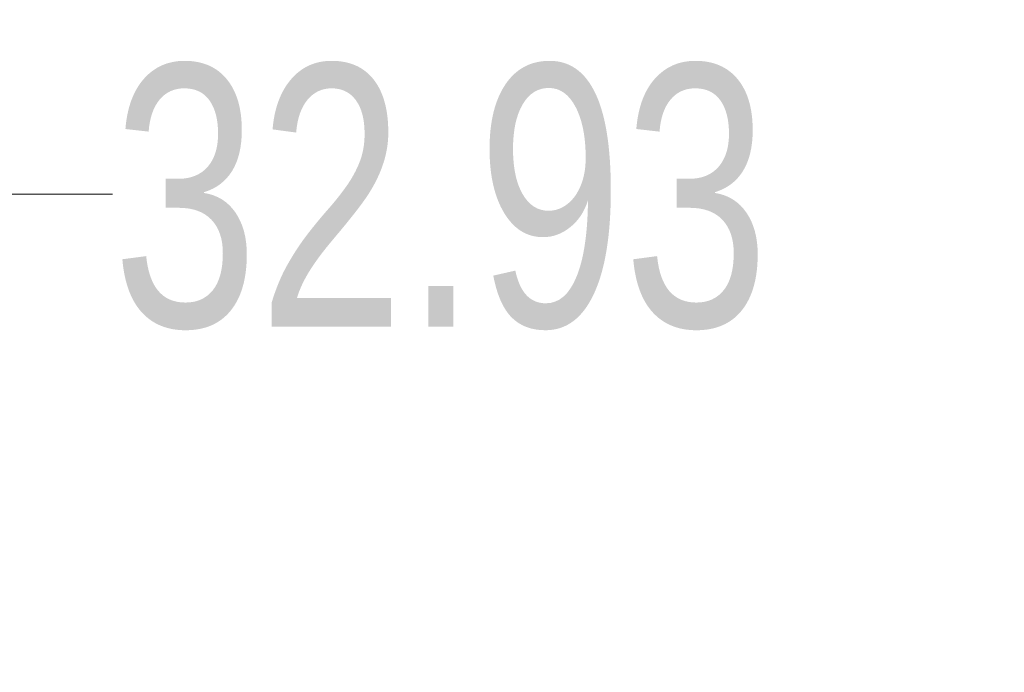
# Model space of a CAD drawing. Header units: millimetres. Extents: x 6 to 857, y 6 to 553.
# Tile 16 of 20: x 730 to 766, y 300 to 324. Entities that reach past the tile are written whole.
import ezdxf

# ---------------------------------------------------------------- set-up
doc = ezdxf.new("R2010")
doc.units = ezdxf.units.MM
doc.header["$LTSCALE"] = 2
doc.styles.add('SLDTEXTSTYLE0', font='TXT', dxfattribs={"width": 0.75})
doc.dimstyles.new('SLDDIMSTYLE0', dxfattribs={"dimtxt": 9.525, "dimasz": 6.604, "dimexe": 0, "dimexo": 0.0625, "dimgap": 2.38125, "dimtad": 0, "dimtih": 1, "dimtoh": 1, "dimrnd": 1e-09, "dimzin": 12, "dimdsep": 46, "dimtxsty": 'SLDTEXTSTYLE0', "dimsah": 1, "dimcen": 0.09, "dimadec": 0, "dimazin": 3, "dimtfac": 1, "dimtofl": 0, "dimtmove": 0, "dimatfit": 3, "dimfxl": 1, "dimfrac": 2, "dimtolj": 1, "dimtzin": 12, "dimarcsym": 0})

# ---------------------------------------------------------------- blocks, each defined once
blk = doc.blocks.new('_D_14')
at = {"color": 7, "linetype": 'Continuous', "lineweight": 0}
for p, q in [((694.177, 304.01), (694.177, 323.6)), ((727.109, 302.395), (727.109, 323.6)), ((694.177, 317.25), (727.109, 317.25)), ((727.109, 317.25), (733.486, 317.25))]:
    blk.add_line(p, q, dxfattribs=at)
at = {"color": 7, "linetype": 'Continuous', "lineweight": 18}
for points in [[(694.177, 317.25), (700.781, 316.234), (700.781, 318.266)], [(727.109, 317.25), (720.505, 318.266), (720.505, 316.234)]]:
    blk.add_solid(points, dxfattribs=at)
at = {"color": 7, "linetype": 'Continuous', "lineweight": 18, "insert": (733.486, 321.961), "char_height": 9.525, "attachment_point": 1, "style": 'SLDTEXTSTYLE0'}
blk.add_mtext('32.93', dxfattribs=at)

msp = doc.modelspace()

# ---------------------------------------------------------------- dimensions: what is measured, and where the dimension line sits
at = {"color": 7, "linetype": 'Continuous', "lineweight": 18}
dim = msp.add_linear_dim(base=(694.177, 317.25), p1=(727.109, 299.855), p2=(694.177, 301.47), dimstyle='SLDDIMSTYLE0', dxfattribs=at)
dim.commit()
dim.dimension.update_dxf_attribs({"geometry": '_D_14', "text_midpoint": (749.317, 317.25), "dimtype": 160})

doc.saveas('drawing.dxf')
